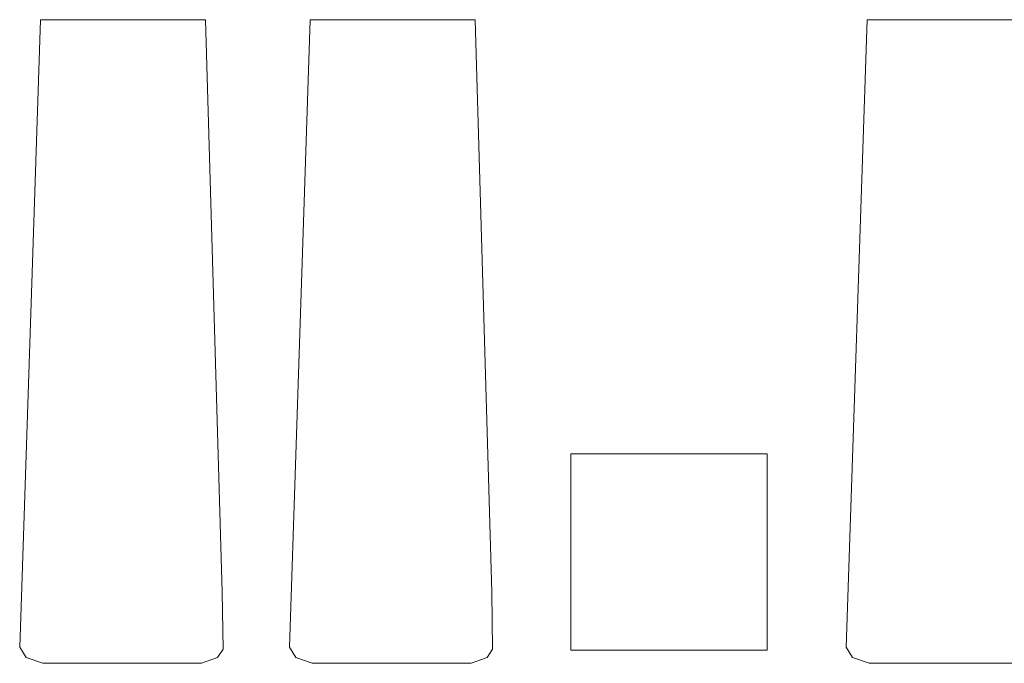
# Model space of a CAD drawing. Header units: millimetres. Extents: x -14761 to 157739, y -22400 to 107990.
# Tile 217 of 228: x 103905 to 106416, y 50210 to 51850. Entities that reach past the tile are written whole.
import ezdxf

# ---------------------------------------------------------------- set-up
doc = ezdxf.new("R2010")
doc.units = ezdxf.units.MM
doc.header["$MEASUREMENT"] = 0
doc.layers.add('Интерьер - лежаки 2', color=7, linetype='Continuous')

msp = doc.modelspace()

# ---------------------------------------------------------------- linework, layer by layer
at = {"layer": 'Интерьер - лежаки 2', "color": 7, "linetype": 'Continuous', "lineweight": 15}
for p, q in [((105810.9, 50743.8), (105310.9, 50743.8)), ((105310.9, 50743.8), (105310.9, 50243.8)), ((105810.9, 50243.8), (105810.9, 50743.8)), ((105310.9, 50243.8), (105810.9, 50243.8))]:
    msp.add_line(p, q, dxfattribs=at)
at = {"layer": 'Интерьер - лежаки 2', "color": 7, "linetype": 'Continuous', "lineweight": 15, "flags": 128}
for points in [[(104421.9, 50391.1), (104423.8, 50245.9), (104409.7, 50224.5), (104368.9, 50210), (103964.1, 50210), (103922.2, 50224.5), (103905.5, 50251.4), (103958.9, 51850), (104378.9, 51850)], [(105109.3, 50391.1), (105111.2, 50245.9), (105097, 50224.5), (105056.3, 50210), (104651.4, 50210), (104609.6, 50224.5), (104592.9, 50251.4), (104646.3, 51850), (105066.3, 51850)], [(106528.6, 50391.1), (106530.5, 50245.9), (106516.4, 50224.5), (106475.6, 50210), (106070.8, 50210), (106028.9, 50224.5), (106012.2, 50251.4), (106065.6, 51850), (106485.6, 51850)]]:
    msp.add_lwpolyline(points, close=True, dxfattribs=at)

doc.saveas('drawing.dxf')
